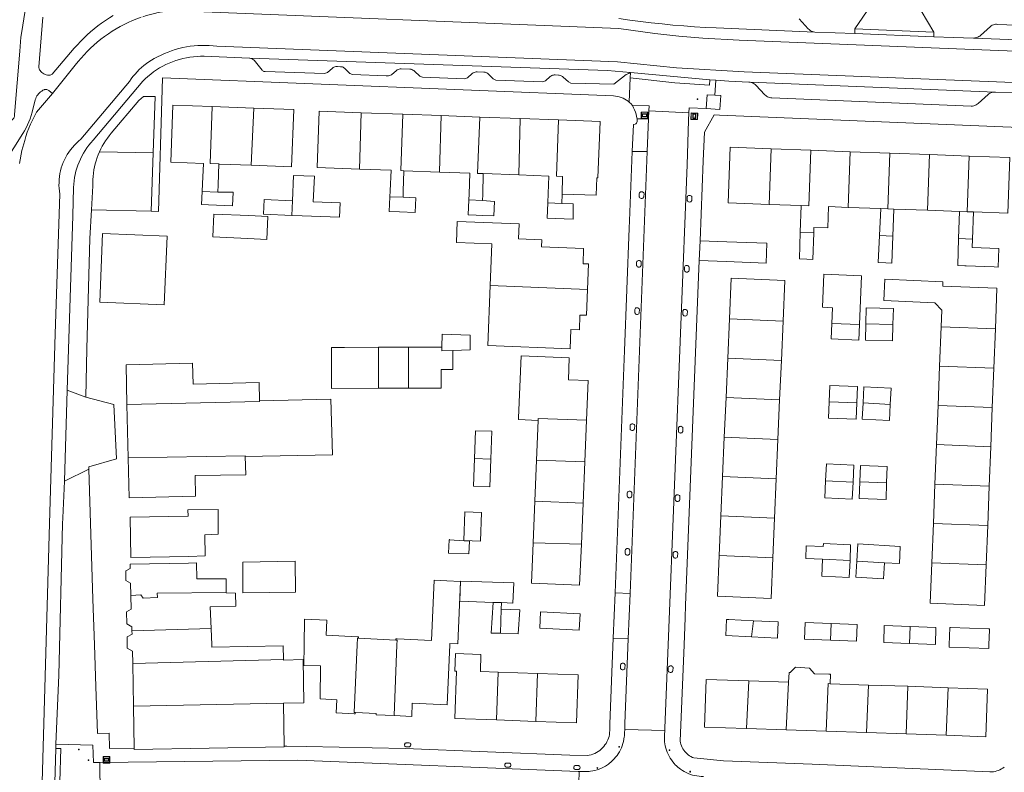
# Model space of a CAD drawing. Header units: metres. Extents: x 89888 to 94270, y 464165 to 468904.
# Tile 223 of 256: x 92095 to 92244, y 467231 to 467345. Entities that reach past the tile are written whole.
import ezdxf

# ---------------------------------------------------------------- set-up
doc = ezdxf.new("R2010")
doc.units = ezdxf.units.M
doc.layers.get('0').update_dxf_attribs({"linetype": 'CONTINUOUS'})
for name, color, linetype, lineweight in [('B_BEBOUWINGSGRENS_0', 251, 'CONTINUOUS', 13), ('B_TUSSENMUUR_0', 251, 'CONTINUOUS', 13), ('G_GRENS_ALGEMEEN_0', 251, 'CONTINUOUS', 13), ('Q_PAALTJE_0', 251, 'CONTINUOUS', 13), ('Q_VERKEERSBORD_0', 251, 'CONTINUOUS', 13), ('T_HEK_LIJN_0', 251, 'CONTINUOUS', 13), ('T_MUUR_30CM_LIJN_0', 251, 'CONTINUOUS', 13), ('V_WEGGRENS_0', 251, 'CONTINUOUS', 13)]:
    doc.layers.add(name, color=color, linetype=linetype, lineweight=lineweight)

# ---------------------------------------------------------------- blocks, each defined once
blk = doc.blocks.new('Q_PAAL_STEEN')
for points in [[(-0.5, 0.5), (0.5, 0.5), (0.5, -0.5), (-0.5, -0.5)], [(-0.1, 0.3), (0.1, 0.3), (0.1, -0.3), (-0.1, -0.3)]]:
    blk.add_lwpolyline(points, close=True)
blk.add_lwpolyline([(-0.4, 0.5), (0.4, 0.5, -0.414214), (0.5, 0.4), (0.5, -0.4, -0.414214), (0.4, -0.5), (-0.4, -0.5, -0.414214), (-0.5, -0.4), (-0.5, 0.4), (-0.5, 0.4), (-0.5, 0.4), (-0.5, 0.4), (-0.5, 0.4), (-0.5, 0.5), (-0.5, 0.5), (-0.5, 0.5), (-0.5, 0.5), (-0.5, 0.5), (-0.5, 0.5), (-0.5, 0.5), (-0.5, 0.5), (-0.5, 0.5), (-0.4, 0.5), (-0.4, 0.5), (-0.4, 0.5), (-0.4, 0.5), (-0.4, 0.5)], format="xyb")
blk = doc.blocks.new('Q_PAALTJE')
at = {"color": 251, "true_color": 0x666666, "xscale": 0.1, "yscale": 0.1, "zscale": 0.01}
blk.add_blockref('Q_PAAL_STEEN', (0, 0), dxfattribs=at)
blk = doc.blocks.new('Q_VERKEERSBORD')
for points in [[(-0.5, 0.5), (0.5, 0.5), (0.5, -0.5), (-0.5, -0.5)], [(-0.37, 0.22), (0.36, 0.22), (0.36, -0.21), (-0.37, -0.21)]]:
    blk.add_lwpolyline(points, close=True)
for points in [[(-0.44, 0.46), (0.44, 0.46, -0.414214), (0.46, 0.44), (0.46, -0.44, -0.414214), (0.44, -0.46), (-0.44, -0.46, -0.414214), (-0.46, -0.44), (-0.46, 0.44), (-0.46, 0.44), (-0.46, 0.45), (-0.46, 0.45), (-0.46, 0.45), (-0.46, 0.45), (-0.46, 0.45), (-0.46, 0.45), (-0.46, 0.46), (-0.46, 0.46), (-0.46, 0.46), (-0.45, 0.46), (-0.45, 0.46), (-0.45, 0.46), (-0.45, 0.46), (-0.45, 0.46), (-0.45, 0.46), (-0.44, 0.46), (-0.44, 0.46)], [(-0.29, 0.16), (0.28, 0.16, -0.414214), (0.3, 0.14), (0.3, -0.13, -0.414214), (0.28, -0.16), (-0.29, -0.16, -0.414214), (-0.31, -0.13), (-0.31, 0.14), (-0.31, 0.14), (-0.31, 0.14), (-0.31, 0.14), (-0.31, 0.15), (-0.31, 0.15), (-0.31, 0.15), (-0.3, 0.15), (-0.3, 0.15), (-0.3, 0.15), (-0.3, 0.16), (-0.3, 0.16), (-0.3, 0.16), (-0.3, 0.16), (-0.29, 0.16), (-0.29, 0.16), (-0.29, 0.16), (-0.29, 0.16), (-0.29, 0.16)]]:
    blk.add_lwpolyline(points, format="xyb")

msp = doc.modelspace()

# ---------------------------------------------------------------- linework, layer by layer
at = {"layer": 'B_BEBOUWINGSGRENS_0'}
for p, q in [((92130.43, 467331.35), (92124.11, 467331.59)), ((92152.99, 467330.41), (92146.71, 467330.63)), ((92158.81, 467330.2), (92152.99, 467330.41)), ((92164.64, 467329.99), (92158.81, 467330.2)), ((92170.77, 467329.76), (92164.64, 467329.99)), ((92176.57, 467329.55), (92170.77, 467329.76)), ((92214.78, 467324.95), (92208.78, 467325.17)), ((92220.77, 467324.73), (92214.78, 467324.95)), ((92226.77, 467324.51), (92220.77, 467324.73)), ((92232.76, 467324.29), (92226.77, 467324.51)), ((92238.76, 467324.07), (92232.76, 467324.29)), ((92153.15, 467321.85), (92158.53, 467321.65)), ((92165.18, 467321.41), (92170.59, 467321.22)), ((92177.1, 467316.89), (92177.14, 467318.32)), ((92208.47, 467316.74), (92213.31, 467316.56)), ((92213.31, 467316.56), (92213.18, 467312.52)), ((92220.46, 467316.3), (92225.39, 467316.12)), ((92225.39, 467316.12), (92225.2, 467312.02)), ((92225.39, 467316.12), (92226.46, 467316.08)), ((92226.46, 467316.08), (92227.39, 467316.04)), ((92227.23, 467311.94), (92227.39, 467316.04)), ((92227.39, 467316.04), (92232.45, 467315.85)), ((92232.45, 467315.85), (92237.33, 467315.67)), ((92237.33, 467315.67), (92237.18, 467311.57)), ((92239.26, 467311.49), (92239.42, 467315.6)), ((92117.29, 467311.93), (92107.54, 467312.35)), ((92129.54, 467311.57), (92132.4, 467311.44)), ((92239.21, 467310.22), (92239.26, 467311.49)), ((92197.89, 467308.25), (92198.01, 467311.22)), ((92198.01, 467311.22), (92202.06, 467311.07)), ((92202.73, 467305.59), (92202.46, 467299.41)), ((92242.75, 467297.89), (92242.99, 467304.05)), ((92202.46, 467299.41), (92202.21, 467293.43)), ((92210.33, 467293.08), (92210.59, 467299.06)), ((92234.53, 467298.21), (92234.3, 467292.25)), ((92242.52, 467291.92), (92242.75, 467297.89)), ((92153.86, 467295.1), (92149.3, 467295.09)), ((92158.92, 467295.11), (92153.86, 467295.1)), ((92202.21, 467293.43), (92201.95, 467287.46)), ((92210.07, 467287.1), (92210.33, 467293.08)), ((92234.3, 467292.25), (92234.06, 467286.29)), ((92242.28, 467285.96), (92242.52, 467291.92)), ((92149.31, 467288.87), (92153.88, 467288.88)), ((92111.22, 467286.42), (92111.4, 467278.31)), ((92201.95, 467287.46), (92201.69, 467281.48)), ((92209.82, 467281.13), (92210.07, 467287.1)), ((92234.06, 467286.29), (92233.83, 467280.33)), ((92242.05, 467280), (92242.28, 467285.96)), ((92173.51, 467284.01), (92173.26, 467277.99)), ((92180.55, 467277.73), (92180.81, 467284.02)), ((92201.69, 467281.48), (92201.43, 467275.5)), ((92209.56, 467275.15), (92209.82, 467281.13)), ((92233.83, 467280.33), (92233.59, 467274.36)), ((92241.81, 467274.04), (92242.05, 467280)), ((92173.26, 467277.99), (92173.01, 467271.76)), ((92180.3, 467271.46), (92180.55, 467277.73)), ((92201.43, 467275.5), (92201.17, 467269.52)), ((92209.3, 467269.17), (92209.56, 467275.15)), ((92233.59, 467274.36), (92233.35, 467268.4)), ((92241.58, 467268.08), (92241.81, 467274.04)), ((92173.01, 467271.76), (92172.75, 467265.47)), ((92180.04, 467265.25), (92180.3, 467271.46)), ((92164.94, 467270.05), (92162.4, 467270.15)), ((92120.47, 467269.47), (92111.7, 467269.32)), ((92201.17, 467269.52), (92200.91, 467263.55)), ((92209.04, 467263.19), (92209.3, 467269.17)), ((92233.35, 467268.4), (92233.12, 467262.44)), ((92241.34, 467262.11), (92241.58, 467268.08)), ((92160.04, 467265.89), (92159.92, 467263.89)), ((92128.75, 467262.52), (92128.77, 467257.87)), ((92167.89, 467255.39), (92167.92, 467256.39)), ((92173.85, 467254.97), (92173.73, 467252.52)), ((92123.96, 467252.45), (92124.05, 467250)), ((92151.95, 467250.72), (92146.3, 467251)), ((92112.21, 467240.68), (92112.09, 467247.17)), ((92173.42, 467245.66), (92167.45, 467245.87)), ((92211.43, 467244.32), (92205.4, 467244.52)), ((92223.55, 467243.9), (92217.72, 467244.1)), ((92229.49, 467243.7), (92223.55, 467243.9)), ((92235.57, 467243.49), (92229.49, 467243.7)), ((92112.33, 467234.31), (92112.21, 467240.68)), ((92134.91, 467241.14), (92135.03, 467234.63)), ((92167.19, 467238.6), (92173.17, 467238.39)), ((92205.06, 467237.31), (92211.07, 467237.11)), ((92211.07, 467237.11), (92217.12, 467236.9)), ((92217.12, 467236.9), (92223.21, 467236.69)), ((92223.21, 467236.69), (92229.22, 467236.48)), ((92229.22, 467236.48), (92235.29, 467236.28))]:
    msp.add_line(p, q, dxfattribs=at)
for points in [[(92124.11, 467331.59), (92118.16, 467331.81), (92117.84, 467323.14), (92122.81, 467322.95), (92122.66, 467319.84), (92122.61, 467318.72)], [(92130.04, 467322.68), (92136.16, 467322.46), (92136.49, 467331.12), (92130.43, 467331.35)], [(92146.71, 467330.63), (92140.33, 467330.86), (92140.02, 467322.32), (92146.45, 467322.09)], [(92177.14, 467318.32), (92182.26, 467318.14), (92182.36, 467320.79), (92182.56, 467320.78), (92182.87, 467329.33), (92176.57, 467329.55)], [(92208.78, 467325.17), (92202.59, 467325.4), (92202.28, 467316.97), (92208.47, 467316.74)], [(92239.42, 467315.6), (92244.64, 467315.41), (92244.95, 467323.84), (92238.76, 467324.07)], [(92124.96, 467318.61), (92125.01, 467319.73), (92125.15, 467322.87)], [(92125.15, 467322.87), (92125.26, 467322.86), (92130.04, 467322.68)], [(92146.45, 467322.09), (92151.21, 467321.92), (92151.08, 467318.8), (92151.04, 467317.91)], [(92153.04, 467317.82), (92153.06, 467318.74), (92153.15, 467321.85)], [(92136.2, 467315.08), (92137.78, 467315.02), (92143.43, 467314.79), (92143.52, 467316.98), (92139.44, 467317.14), (92139.6, 467321.02), (92138.02, 467321.09), (92136.44, 467321.15), (92136.29, 467317.3)], [(92158.53, 467321.65), (92163.16, 467321.48), (92163.03, 467318.32), (92163, 467317.43)], [(92165.09, 467317.35), (92165.11, 467318.27), (92165.18, 467321.41)], [(92170.59, 467321.22), (92175.1, 467321.05), (92174.99, 467318.4), (92174.94, 467316.97)], [(92122.61, 467318.72), (92122.52, 467316.72), (92123.56, 467316.67), (92127.22, 467316.51), (92127.33, 467318.58), (92124.96, 467318.61)], [(92136.29, 467317.3), (92132.01, 467317.47), (92131.92, 467315.26), (92136.2, 467315.08)], [(92151.04, 467317.91), (92150.95, 467315.68), (92152.5, 467315.62), (92154.88, 467315.54), (92154.95, 467317.73), (92153.04, 467317.82)], [(92163, 467317.43), (92162.9, 467315.16), (92164.1, 467315.1), (92165.03, 467315.07), (92166.77, 467314.99), (92166.88, 467317.2), (92165.09, 467317.35)], [(92174.94, 467316.97), (92174.85, 467314.67), (92176.08, 467314.62), (92178.81, 467314.52), (92178.82, 467316.81), (92177.1, 467316.89)], [(92215.24, 467312.44), (92215.27, 467313.25), (92217.35, 467313.19), (92217.48, 467316.41), (92220.46, 467316.3)], [(92132.4, 467311.44), (92132.55, 467314.91), (92129.7, 467315.04), (92124.4, 467315.28), (92124.25, 467311.81), (92129.54, 467311.57)], [(92180.96, 467303.84), (92181.1, 467307.73), (92180.29, 467307.76), (92180.38, 467310.08), (92174.01, 467310.32), (92174.05, 467311.39), (92170.52, 467311.52), (92170.6, 467313.81), (92161.24, 467314.15), (92161.12, 467310.96), (92166.47, 467310.76), (92166.24, 467304.43)], [(92107.54, 467312.35), (92107.09, 467301.93), (92116.84, 467301.51), (92117.29, 467311.93)], [(92213.18, 467312.52), (92213.06, 467308.48), (92214.17, 467308.43), (92215.08, 467308.4), (92215.24, 467312.44)], [(92225.2, 467312.02), (92225, 467307.93), (92226.15, 467307.88), (92227.06, 467307.84), (92227.23, 467311.94)], [(92237.18, 467311.57), (92237.04, 467307.46), (92238.14, 467307.43), (92238.34, 467307.42), (92242.54, 467307.27), (92243.19, 467307.24), (92243.28, 467310.07), (92239.21, 467310.22)], [(92202.06, 467311.07), (92208.14, 467310.85), (92208.03, 467307.85), (92201.95, 467308.08), (92197.89, 467308.25)], [(92210.59, 467299.06), (92210.86, 467305.23), (92202.73, 467305.59)], [(92222.15, 467298.52), (92222.49, 467305.9), (92216.77, 467306.16), (92216.54, 467301.16), (92218.07, 467301.09), (92217.96, 467298.71)], [(92166.24, 467304.43), (92165.9, 467295.34), (92178.32, 467294.87), (92178.43, 467297.79), (92179.74, 467297.74), (92179.82, 467299.98), (92180.82, 467299.94), (92180.96, 467303.84)], [(92242.99, 467304.05), (92234.77, 467304.37), (92234.8, 467305.03), (92225.99, 467305.4), (92225.85, 467302.18), (92233.59, 467301.85), (92234.63, 467300.72), (92234.53, 467298.21)], [(92227.23, 467298.52), (92227.3, 467300.98), (92223.19, 467301.09), (92223.12, 467298.62)], [(92217.96, 467298.71), (92217.86, 467296.37), (92222.05, 467296.18), (92222.15, 467298.52)], [(92223.12, 467298.62), (92223.06, 467296.16), (92227.17, 467296.05), (92227.23, 467298.52)], [(92160.57, 467294.62), (92163.21, 467294.71), (92163.2, 467296.95), (92158.96, 467297.06), (92158.92, 467295.11)], [(92149.3, 467295.09), (92144.16, 467295.08), (92142.19, 467295.08), (92142.2, 467288.85), (92149.31, 467288.87)], [(92153.88, 467288.88), (92153.96, 467288.88), (92158.81, 467288.89), (92158.81, 467291.71), (92160.57, 467291.72), (92160.57, 467294.62)], [(92178.07, 467290.18), (92178.2, 467293.5), (92170.91, 467293.8), (92170.52, 467284.42), (92170.51, 467284.13), (92173.51, 467284.01)], [(92131.31, 467286.98), (92131.24, 467289.75), (92121.25, 467289.52), (92121.17, 467292.66), (92111.09, 467292.43), (92111.22, 467286.42)], [(92180.81, 467284.02), (92181.06, 467290.06), (92178.07, 467290.18)], [(92221.74, 467286.68), (92221.84, 467289.15), (92217.67, 467289.32), (92217.57, 467286.84)], [(92226.82, 467286.44), (92226.94, 467288.91), (92222.82, 467289.11), (92222.7, 467286.65)], [(92129.11, 467278.53), (92142.33, 467278.79), (92142.11, 467287.24), (92131.31, 467286.98)], [(92217.57, 467286.84), (92217.47, 467284.36), (92221.65, 467284.2), (92221.74, 467286.68)], [(92222.7, 467286.65), (92222.57, 467284.18), (92226.69, 467283.97), (92226.82, 467286.44)], [(92166.32, 467278.15), (92166.47, 467282.36), (92164.01, 467282.45), (92163.86, 467278.23)], [(92111.4, 467278.31), (92111.53, 467272.29), (92121.61, 467272.5), (92121.54, 467275.66), (92129.21, 467275.74), (92129.11, 467278.53)], [(92163.86, 467278.23), (92163.71, 467274.02), (92166.16, 467273.94), (92166.32, 467278.15)], [(92221.2, 467274.65), (92221.32, 467277.22), (92217.16, 467277.41), (92217.04, 467274.84)], [(92226.28, 467274.53), (92226.37, 467277.03), (92222.3, 467277.17), (92222.21, 467274.67)], [(92217.04, 467274.84), (92216.91, 467272.28), (92221.08, 467272.08), (92221.2, 467274.65)], [(92222.21, 467274.67), (92222.13, 467272.17), (92226.2, 467272.03), (92226.28, 467274.53)], [(92111.7, 467269.32), (92111.8, 467263.25), (92120.58, 467263.4), (92123.08, 467263.5), (92123.03, 467266.67), (92125.05, 467266.74), (92125.04, 467270.49), (92120.43, 467270.46), (92120.47, 467269.47)], [(92162.4, 467270.15), (92162.22, 467265.8), (92164.76, 467265.7), (92164.94, 467270.05)], [(92159.92, 467263.89), (92163, 467263.77), (92163.08, 467265.72), (92162.27, 467265.75), (92160.04, 467265.89)], [(92172.75, 467265.47), (92172.49, 467259.32), (92179.78, 467259.02), (92180.04, 467265.25)], [(92220.73, 467262.78), (92220.82, 467265.16), (92216.7, 467265.33), (92216.68, 467264.91), (92214.1, 467265.02), (92214.02, 467263.05), (92216.54, 467262.95)], [(92225.94, 467262.44), (92228.2, 467262.31), (92228.35, 467264.91), (92221.92, 467265.29), (92221.76, 467262.69)], [(92111.82, 467257.47), (92111.78, 467259.35), (92111.06, 467259.76), (92111.04, 467261.19), (92111.73, 467261.58), (92111.71, 467262.21), (92120.54, 467262.38), (92121.76, 467262.4)], [(92121.76, 467262.4), (92121.78, 467259.98), (92126.27, 467260.01), (92126.27, 467257.94)], [(92128.77, 467257.87), (92136.74, 467257.98), (92136.74, 467258.05), (92136.67, 467262.66), (92128.75, 467262.52)], [(92200.91, 467263.55), (92200.64, 467257.37), (92208.77, 467257.02), (92209.04, 467263.19)], [(92216.54, 467262.95), (92216.44, 467260.38), (92220.62, 467260.21), (92220.73, 467262.78)], [(92221.76, 467262.69), (92221.62, 467260.26), (92225.79, 467260.01), (92225.94, 467262.44)], [(92233.12, 467262.44), (92232.88, 467256.28), (92241.1, 467255.95), (92241.34, 467262.11)], [(92160.12, 467250), (92160.13, 467250.2), (92161.32, 467250.15), (92161.72, 467259.61), (92159.68, 467259.71), (92157.73, 467259.8), (92157.34, 467250.66), (92152.13, 467250.91), (92151.96, 467250.92), (92151.95, 467250.72)], [(92161.76, 467259.66), (92161.65, 467256.59), (92166.7, 467256.43)], [(92167.92, 467256.39), (92169.68, 467256.33), (92169.79, 467259.39), (92161.76, 467259.66)], [(92126.27, 467257.94), (92126.27, 467257.87), (92127.65, 467257.83), (92127.71, 467255.84), (92123.83, 467255.73), (92123.96, 467252.45)], [(92111.98, 467252.13), (92111.97, 467252.71), (92111.18, 467253.16), (92111.15, 467254.99), (92111.86, 467255.39), (92111.82, 467257.47)], [(92166.7, 467256.43), (92166.4, 467251.78), (92167.77, 467251.74)], [(92167.77, 467251.74), (92170.48, 467251.66), (92170.72, 467255.28), (92167.89, 467255.39)], [(92173.73, 467252.52), (92179.73, 467252.22), (92179.85, 467254.68), (92173.85, 467254.97)], [(92146.3, 467251), (92146.31, 467251.2), (92146.15, 467251.21), (92141.39, 467251.44), (92141.47, 467253.73), (92138.1, 467253.86), (92138.06, 467250), (92138.02, 467246.85), (92140.55, 467246.83), (92140.5, 467241.78), (92143, 467241.67), (92142.92, 467239.67), (92145.62, 467239.53), (92145.8, 467239.52), (92145.81, 467239.72)], [(92206.11, 467253.65), (92202.36, 467253.83), (92202.02, 467253.84), (92201.9, 467251.39), (92205.82, 467251.21)], [(92205.82, 467251.21), (92209.74, 467251.02), (92209.86, 467253.47), (92206.11, 467253.65)], [(92217.86, 467253.23), (92213.93, 467253.39), (92213.83, 467250.86), (92217.76, 467250.7)], [(92217.76, 467250.7), (92221.69, 467250.54), (92221.8, 467253.08), (92217.86, 467253.23)], [(92112.09, 467247.17), (92112.05, 467249.03), (92111.26, 467249.48), (92111.25, 467250), (92111.23, 467251.19), (92111.99, 467251.62), (92111.98, 467252.13)], [(92229.84, 467252.78), (92225.92, 467252.91), (92225.84, 467250.33), (92229.75, 467250.2)], [(92229.75, 467250.2), (92233.66, 467250.06), (92233.75, 467252.64), (92229.84, 467252.78)], [(92241.85, 467252.24), (92241.85, 467252.4), (92241.69, 467252.41), (92238.81, 467252.51), (92235.94, 467252.6), (92235.86, 467252.61), (92235.77, 467250), (92235.75, 467249.64)], [(92235.75, 467249.64), (92235.82, 467249.64), (92238.79, 467249.54), (92241.75, 467249.43), (92241.77, 467250), (92241.85, 467252.24)], [(92124.05, 467250), (92124.06, 467249.64), (92134.88, 467249.84), (92134.93, 467247.78)], [(92151.68, 467239.26), (92154.34, 467239.14), (92154.43, 467241.14), (92159.74, 467240.89), (92160.12, 467250)], [(92137.89, 467247.75), (92138.01, 467241.2), (92134.91, 467241.14)], [(92134.93, 467247.78), (92134.93, 467247.69), (92137.89, 467247.75)], [(92167.45, 467245.87), (92164.74, 467245.96), (92164.83, 467248.52), (92160.98, 467248.66), (92160.88, 467246), (92161.12, 467245.99), (92160.87, 467238.83), (92167.19, 467238.6)], [(92217.72, 467244.1), (92217.77, 467245.53), (92217.5, 467245.54), (92215.35, 467245.61), (92214.57, 467246.45), (92212.46, 467246.58), (92211.64, 467245.79), (92211.5, 467245.8), (92211.43, 467244.32)], [(92173.17, 467238.39), (92179.31, 467238.17), (92179.57, 467245.44), (92173.42, 467245.66)], [(92205.4, 467244.52), (92198.92, 467244.74), (92198.67, 467237.53), (92205.06, 467237.31)], [(92235.29, 467236.28), (92241.29, 467236.07), (92241.54, 467243.29), (92235.57, 467243.49)], [(92145.81, 467239.72), (92148.96, 467239.58), (92148.95, 467239.38), (92151.68, 467239.26)], [(92135.03, 467234.63), (92135.03, 467234.52), (92112.33, 467234.1), (92112.33, 467234.31)]]:
    msp.add_lwpolyline(points, dxfattribs=at)
at = {"layer": 'B_TUSSENMUUR_0'}
for p, q in [((92130.04, 467322.68), (92130.43, 467331.35)), ((92146.45, 467322.09), (92146.71, 467330.63)), ((92170.77, 467329.76), (92170.59, 467321.22)), ((92208.78, 467325.17), (92208.47, 467316.74)), ((92220.77, 467324.73), (92220.46, 467316.3)), ((92226.77, 467324.51), (92226.46, 467316.08)), ((92232.76, 467324.29), (92232.45, 467315.85)), ((92238.76, 467324.07), (92238.45, 467315.63)), ((92122.61, 467318.72), (92124.96, 467318.61)), ((92153.04, 467317.82), (92151.04, 467317.91)), ((92165.09, 467317.35), (92163, 467317.43)), ((92136.2, 467315.08), (92136.29, 467317.3)), ((92177.1, 467316.89), (92174.94, 467316.97)), ((92238.45, 467315.63), (92237.33, 467315.67)), ((92238.45, 467315.63), (92239.42, 467315.6)), ((92213.18, 467312.52), (92215.24, 467312.44)), ((92225.2, 467312.02), (92227.23, 467311.94)), ((92237.18, 467311.57), (92239.26, 467311.49)), ((92180.96, 467303.84), (92166.24, 467304.43)), ((92202.46, 467299.41), (92210.59, 467299.06)), ((92222.15, 467298.52), (92217.96, 467298.71)), ((92223.12, 467298.62), (92227.23, 467298.52)), ((92242.75, 467297.89), (92234.53, 467298.21)), ((92149.3, 467295.09), (92149.31, 467288.87)), ((92153.86, 467295.1), (92153.88, 467288.88)), ((92202.21, 467293.43), (92210.33, 467293.08)), ((92234.3, 467292.25), (92242.52, 467291.92)), ((92210.07, 467287.1), (92201.95, 467287.46)), ((92217.57, 467286.84), (92221.74, 467286.68)), ((92222.7, 467286.65), (92226.82, 467286.44)), ((92242.28, 467285.96), (92234.06, 467286.29)), ((92201.69, 467281.48), (92209.82, 467281.13)), ((92233.83, 467280.33), (92242.05, 467280)), ((92163.86, 467278.23), (92166.32, 467278.15)), ((92173.26, 467277.99), (92180.55, 467277.73)), ((92201.43, 467275.5), (92209.56, 467275.15)), ((92217.04, 467274.84), (92221.2, 467274.65)), ((92222.21, 467274.67), (92226.28, 467274.53)), ((92233.59, 467274.36), (92241.81, 467274.04)), ((92173.01, 467271.76), (92180.3, 467271.46)), ((92201.17, 467269.52), (92209.3, 467269.17)), ((92233.35, 467268.4), (92241.58, 467268.08)), ((92172.75, 467265.47), (92180.04, 467265.25)), ((92200.91, 467263.55), (92209.04, 467263.19)), ((92220.73, 467262.78), (92216.54, 467262.95)), ((92221.76, 467262.69), (92225.94, 467262.44)), ((92233.12, 467262.44), (92241.34, 467262.11)), ((92167.92, 467256.39), (92166.7, 467256.43)), ((92167.89, 467255.39), (92167.77, 467251.74)), ((92206.11, 467253.65), (92205.82, 467251.21)), ((92217.86, 467253.23), (92217.76, 467250.7)), ((92111.98, 467252.13), (92123.96, 467252.45)), ((92229.84, 467252.78), (92229.75, 467250.2)), ((92151.68, 467239.26), (92152.1, 467250)), ((92112.09, 467247.17), (92134.93, 467247.78)), ((92167.45, 467245.87), (92167.19, 467238.6)), ((92173.42, 467245.66), (92173.17, 467238.39)), ((92205.4, 467244.52), (92205.06, 467237.31)), ((92211.43, 467244.32), (92211.07, 467237.11)), ((92223.21, 467236.69), (92223.55, 467243.9)), ((92229.49, 467243.7), (92229.22, 467236.48)), ((92235.57, 467243.49), (92235.29, 467236.28)), ((92112.21, 467240.68), (92134.91, 467241.14))]:
    msp.add_line(p, q, dxfattribs=at)
for points in [[(92124.11, 467331.59), (92123.84, 467322.93), (92125.15, 467322.87)], [(92152.99, 467330.41), (92152.7, 467321.86), (92153.15, 467321.85)], [(92158.81, 467330.2), (92158.53, 467321.71), (92158.53, 467321.65)], [(92164.64, 467329.99), (92164.33, 467321.44), (92165.18, 467321.41)], [(92176.57, 467329.55), (92176.29, 467321.01), (92177.2, 467320.99), (92177.14, 467318.32)], [(92214.78, 467324.95), (92214.47, 467316.52), (92213.31, 467316.56)], [(92158.92, 467295.11), (92158.91, 467294.56), (92160.57, 467294.62)], [(92111.22, 467286.42), (92131.31, 467286.89), (92131.31, 467286.98)], [(92180.81, 467284.02), (92173.52, 467284.31), (92173.51, 467284.01)], [(92111.4, 467278.31), (92129.11, 467278.63), (92129.11, 467278.53)], [(92126.27, 467257.94), (92115.81, 467257.83), (92115.82, 467257.14), (92113.67, 467257.06), (92113.33, 467257.55), (92111.82, 467257.47)], [(92146.1, 467250), (92146.14, 467251.01), (92146.3, 467251)], [(92152.1, 467250), (92152.13, 467250.71), (92151.95, 467250.72)], [(92145.81, 467239.72), (92145.63, 467239.73), (92146.1, 467250)], [(92217.72, 467244.1), (92217.44, 467244.11), (92217.12, 467236.9)]]:
    msp.add_lwpolyline(points, dxfattribs=at)
at = {"layer": 'G_GRENS_ALGEMEEN_0'}
msp.add_lwpolyline([(92153.46, 467234.53), (92153.93, 467234.52), (92154.01, 467234.54), (92154.08, 467234.57), (92154.13, 467234.62), (92154.18, 467234.69), (92154.21, 467234.77), (92154.21, 467234.84), (92154.2, 467234.92), (92154.16, 467234.99), (92154.11, 467235.06), (92154.05, 467235.1), (92153.97, 467235.13), (92153.53, 467235.13), (92153.45, 467235.11), (92153.38, 467235.07), (92153.32, 467235.01), (92153.28, 467234.93), (92153.26, 467234.86), (92153.26, 467234.77), (92153.28, 467234.69), (92153.32, 467234.62), (92153.38, 467234.57), (92153.46, 467234.53)], dxfattribs=at)
at = {"layer": 'T_HEK_LIJN_0'}
msp.add_line((92115.2, 467324.54), (92107.05, 467324.72), dxfattribs=at)
at = {"layer": 'T_MUUR_30CM_LIJN_0'}
msp.add_line((92160.05, 467266.03), (92160.04, 467265.89), dxfattribs=at)
at = {"layer": 'V_WEGGRENS_0'}
for p, q in [((92224.54, 467347.88), (92221.47, 467343.35)), ((92221.47, 467343.35), (92221.44, 467342.64)), ((92221.47, 467343.35), (92233.42, 467342.86)), ((92233.4, 467342.16), (92233.42, 467342.86)), ((92221.44, 467342.64), (92233.4, 467342.16)), ((92249.74, 467341.54), (92239.44, 467341.96)), ((92187.46, 467336.72), (92187.43, 467335.92)), ((92199.5, 467335.63), (92187.46, 467336.72)), ((92099.93, 467333.55), (92101.36, 467335.32)), ((92187.43, 467335.92), (92187.28, 467332.25)), ((92200.4, 467335.56), (92199.5, 467335.63)), ((92200.28, 467333.29), (92200.4, 467335.56)), ((92205.61, 467335.26), (92242.74, 467333.78)), ((92190.28, 467330.93), (92190.23, 467329.73)), ((92190.28, 467330.93), (92196.34, 467330.64)), ((92201.02, 467331.15), (92198.96, 467331.26)), ((92190.23, 467329.73), (92188.47, 467329.74)), ((92190.03, 467324.74), (92190.23, 467329.73)), ((92115.2, 467324.54), (92114.89, 467315.71)), ((92190.03, 467324.74), (92187.41, 467257.79)), ((92187.76, 467324.78), (92190.03, 467324.74)), ((92114.89, 467315.71), (92105.84, 467315.92)), ((92102.18, 467288.59), (92101.78, 467274.79)), ((92105, 467287.54), (92102.18, 467288.59)), ((92101.78, 467274.79), (92105.47, 467276.6)), ((92101.78, 467274.79), (92101.49, 467269.26)), ((92185.14, 467257.88), (92184.87, 467250.99)), ((92185.14, 467257.88), (92187.41, 467257.79)), ((92187.41, 467257.79), (92187.14, 467250.9)), ((92187.14, 467250.9), (92184.87, 467250.99)), ((92100.89, 467245.4), (92100.47, 467234.95)), ((92186.6, 467237.16), (92192.66, 467236.99)), ((92100.45, 467234.29), (92100.18, 467224.21)), ((92100.47, 467234.95), (92100.45, 467234.29)), ((92106.07, 467234.78), (92100.47, 467234.95)), ((92107.15, 467226.39), (92107.13, 467232.13)), ((92179.73, 467230.79), (92179.48, 467224.73))]:
    msp.add_line(p, q, dxfattribs=at)
for points in [[(92097.4, 467348.9), (92097.35, 467348.76), (92097.28, 467348.62), (92097.21, 467348.48), (92097.13, 467348.35), (92097.04, 467348.22), (92096.82, 467347.97), (92096.6, 467347.7), (92096.41, 467347.42), (92096.23, 467347.12), (92096.08, 467346.82), (92095.95, 467346.5), (92095.83, 467346.18), (92095.74, 467345.85), (92095.31, 467342.93), (92095.15, 467342.1), (92094.98, 467339.97)], [(92233.42, 467342.86), (92230.57, 467347.7), (92230.59, 467348.46)], [(92113.6, 467345.18), (92114.19, 467345.37), (92114.78, 467345.53), (92115.37, 467345.68), (92115.97, 467345.82), (92116.58, 467345.93), (92117.18, 467346.03), (92117.79, 467346.11), (92185.7, 467343.43)], [(92098.49, 467345.11), (92097.89, 467337.58), (92097.88, 467337.46), (92097.9, 467337.35), (92097.93, 467337.23), (92097.99, 467337.13), (92098.06, 467337.03), (92098.18, 467336.89), (92098.32, 467336.75), (92098.47, 467336.63), (92098.64, 467336.53), (92098.81, 467336.45), (92098.99, 467336.39), (92099.18, 467336.35), (92099.37, 467336.33), (92099.48, 467336.33), (92099.6, 467336.35), (92099.7, 467336.38), (92099.8, 467336.44), (92099.89, 467336.51)], [(92109.15, 467345.36), (92108.55, 467345), (92107.96, 467344.61), (92107.38, 467344.21), (92106.81, 467343.8), (92106.26, 467343.36), (92105.72, 467342.91), (92105.2, 467342.44), (92104.68, 467341.96), (92104.19, 467341.46), (92103.71, 467340.95), (92103.24, 467340.42), (92099.89, 467336.51)], [(92101.36, 467335.32), (92103.38, 467337.83), (92103.81, 467338.38), (92104.26, 467338.91), (92104.72, 467339.43), (92105.2, 467339.93), (92105.69, 467340.42), (92106.2, 467340.9), (92106.73, 467341.35), (92107.27, 467341.79), (92107.83, 467342.21), (92108.4, 467342.61), (92108.98, 467342.99), (92109.57, 467343.35), (92110.18, 467343.69), (92110.79, 467344.02), (92111.42, 467344.32), (92112.06, 467344.6), (92112.7, 467344.86), (92113.35, 467345.1)], [(92215.41, 467342.87), (92200.47, 467343.51), (92198.83, 467343.58), (92197.19, 467343.68), (92195.55, 467343.8), (92193.91, 467343.93), (92192.27, 467344.09), (92190.63, 467344.26), (92189, 467344.45), (92187.37, 467344.67), (92185.74, 467344.9)], [(92215.41, 467342.87), (92215.22, 467342.9), (92215.04, 467342.95), (92214.86, 467343.02), (92214.69, 467343.11), (92214.54, 467343.23), (92214.4, 467343.36), (92213.03, 467344.86)], [(92185.7, 467343.43), (92187.51, 467343.15), (92189.33, 467342.89), (92191.15, 467342.66), (92192.97, 467342.44), (92194.79, 467342.25), (92196.62, 467342.09), (92198.45, 467341.94), (92200.28, 467341.82), (92202.11, 467341.73), (92203.94, 467341.66), (92233.04, 467340.48), (92249.62, 467339.84)], [(92221.44, 467342.64), (92218.48, 467342.76), (92215.41, 467342.87)], [(92239.44, 467341.96), (92239.61, 467341.97), (92239.77, 467341.99), (92239.94, 467342.03), (92240.09, 467342.09), (92240.24, 467342.17), (92240.38, 467342.26), (92240.51, 467342.37), (92241.99, 467343.7), (92242.13, 467343.81), (92242.28, 467343.89), (92242.44, 467343.96), (92242.6, 467344.01), (92242.77, 467344.04), (92242.94, 467344.04), (92243.12, 467344.03), (92249.88, 467343.76)], [(92239.44, 467341.96), (92236.39, 467342.04), (92233.4, 467342.16)], [(92094.98, 467339.97), (92094.19, 467330.35), (92094.19, 467330.21), (92094.17, 467330.08), (92094.13, 467329.95), (92094.07, 467329.83), (92094.01, 467329.71), (92093.4, 467329.05), (92092.81, 467328.38), (92092.24, 467327.69), (92091.69, 467326.99), (92091.15, 467326.27), (92090.64, 467325.54), (92090.14, 467324.8), (92089.66, 467324.05), (92089.21, 467323.28), (92088.77, 467322.5), (92088.64, 467322.14), (92088.54, 467321.78), (92088.45, 467321.41), (92088.39, 467321.03), (92088.35, 467320.65), (92088.33, 467320.28), (92088.34, 467319.9)], [(92249.26, 467335.05), (92204.7, 467336.82), (92194.47, 467337.47), (92185.49, 467338.33), (92124.84, 467340.71), (92124.26, 467340.77), (92123.69, 467340.82), (92123.11, 467340.84), (92122.53, 467340.84), (92121.95, 467340.82), (92121.38, 467340.77), (92120.8, 467340.71), (92120.23, 467340.62), (92119.66, 467340.51), (92119.1, 467340.37), (92118.54, 467340.22), (92117.99, 467340.04), (92117.45, 467339.84), (92116.91, 467339.63), (92116.38, 467339.39), (92115.87, 467339.13), (92115.36, 467338.85)], [(92100.35, 467297.14), (92101.05, 467318.3), (92100.99, 467318.75), (92100.94, 467319.19), (92100.92, 467319.63), (92100.93, 467320.08), (92100.95, 467320.52), (92101, 467320.97), (92101.07, 467321.41), (92101.17, 467321.84), (92101.28, 467322.27), (92101.42, 467322.7), (92101.58, 467323.11), (92101.76, 467323.52), (92101.96, 467323.91), (92102.18, 467324.3), (92102.42, 467324.68), (92102.68, 467325.04), (92102.96, 467325.39), (92103.25, 467325.72), (92103.57, 467326.04), (92103.89, 467326.34), (92104.24, 467326.62), (92111.58, 467335.38), (92111.85, 467335.77), (92112.13, 467336.14), (92112.44, 467336.5), (92112.76, 467336.85), (92113.09, 467337.18), (92113.44, 467337.5), (92113.8, 467337.8), (92114.17, 467338.09), (92114.55, 467338.36), (92114.95, 467338.62), (92115.36, 467338.85)], [(92129.84, 467338.91), (92129.79, 467338.91), (92122.92, 467339.19), (92122.38, 467339.19), (92121.84, 467339.17), (92121.29, 467339.12), (92120.75, 467339.05), (92120.22, 467338.96), (92119.69, 467338.85), (92119.16, 467338.71), (92118.64, 467338.55), (92118.13, 467338.36), (92117.62, 467338.16), (92117.13, 467337.93), (92116.64, 467337.69), (92116.17, 467337.42), (92115.71, 467337.13), (92115.26, 467336.82), (92114.82, 467336.5), (92114.4, 467336.15), (92113.99, 467335.79), (92113.6, 467335.41), (92106.1, 467326.47), (92105.77, 467326.1), (92105.46, 467325.72), (92105.16, 467325.32), (92104.89, 467324.91), (92104.63, 467324.49), (92104.39, 467324.06), (92104.17, 467323.62), (92103.97, 467323.16), (92103.79, 467322.71), (92103.64, 467322.24), (92103.5, 467321.76), (92103.38, 467321.28), (92103.29, 467320.8), (92103.21, 467320.31), (92103.16, 467319.82), (92103.13, 467319.33), (92103, 467315.03), (92102.18, 467288.59)], [(92129.84, 467338.91), (92129.98, 467338.88), (92130.12, 467338.83), (92130.25, 467338.77), (92130.37, 467338.68), (92130.47, 467338.59), (92131.72, 467337.09), (92131.79, 467337.02), (92131.87, 467336.96), (92131.97, 467336.91), (92132.07, 467336.88), (92132.17, 467336.87), (92141.13, 467336.6), (92141.58, 467336.75), (92142.33, 467337.41), (92142.44, 467337.49), (92142.57, 467337.56), (92142.7, 467337.61), (92142.83, 467337.64), (92142.97, 467337.65), (92143.11, 467337.64), (92143.58, 467337.62), (92143.71, 467337.61), (92143.84, 467337.58), (92143.96, 467337.53), (92144.08, 467337.47), (92144.18, 467337.39), (92144.28, 467337.3), (92144.98, 467336.6), (92145.39, 467336.42), (92150.5, 467336.23), (92150.85, 467336.22), (92151.3, 467336.36), (92152.04, 467337.03), (92152.16, 467337.12), (92152.3, 467337.2), (92152.45, 467337.25), (92152.61, 467337.28), (92152.76, 467337.29), (92154.08, 467337.24), (92154.24, 467337.22), (92154.39, 467337.18), (92154.53, 467337.11), (92154.66, 467337.03), (92154.78, 467336.93), (92155.56, 467336.18), (92155.96, 467336.02), (92162.37, 467335.76), (92162.79, 467335.92), (92163.52, 467336.59), (92163.65, 467336.68), (92163.79, 467336.76), (92163.94, 467336.81), (92164.09, 467336.84), (92164.25, 467336.84), (92165.29, 467336.8), (92165.45, 467336.78), (92165.59, 467336.74), (92165.73, 467336.68), (92165.86, 467336.6), (92165.97, 467336.5), (92166.68, 467335.76), (92167.1, 467335.58), (92174.14, 467335.31), (92174.59, 467335.46), (92175.34, 467336.11), (92175.44, 467336.19), (92175.55, 467336.26), (92175.67, 467336.31), (92175.8, 467336.35), (92175.93, 467336.36), (92176.07, 467336.36), (92176.57, 467336.34), (92176.7, 467336.33), (92176.84, 467336.3), (92176.96, 467336.25), (92177.09, 467336.19), (92177.2, 467336.11), (92177.29, 467336.01), (92178.08, 467335.3), (92178.47, 467335.14), (92184.94, 467334.99), (92186.83, 467336.43), (92186.96, 467336.49), (92187.08, 467336.55), (92187.21, 467336.61), (92187.33, 467336.67), (92187.46, 467336.72)], [(92187.46, 467336.72), (92184.02, 467337.02), (92129.84, 467338.91)], [(92114.89, 467315.71), (92115.99, 467315.68), (92116.53, 467334.16), (92116.58, 467335.91), (92184.91, 467333.19), (92185.21, 467333.17), (92185.5, 467333.12), (92185.79, 467333.05), (92186.07, 467332.96), (92186.35, 467332.84), (92186.62, 467332.71), (92186.87, 467332.56), (92187.12, 467332.38), (92187.28, 467332.25)], [(92187.43, 467335.92), (92194.18, 467335.18), (92199.43, 467334.81), (92199.5, 467335.63)], [(92205.61, 467335.26), (92205.41, 467335.27), (92202.39, 467335.41), (92200.4, 467335.56)], [(92242.74, 467333.78), (92242.56, 467333.78), (92242.39, 467333.76), (92242.23, 467333.72), (92242.07, 467333.66), (92241.91, 467333.58), (92241.76, 467333.49), (92241.63, 467333.39), (92240.13, 467332.05), (92239.98, 467331.93), (92239.82, 467331.83), (92239.65, 467331.75), (92239.48, 467331.69), (92239.29, 467331.66), (92239.1, 467331.65), (92208.89, 467332.88), (92208.72, 467332.9), (92208.56, 467332.93), (92208.4, 467332.98), (92208.25, 467333.05), (92208.1, 467333.13), (92207.97, 467333.23), (92207.84, 467333.35), (92206.46, 467334.8), (92206.34, 467334.92), (92206.22, 467335.03), (92206.08, 467335.11), (92205.93, 467335.18), (92205.77, 467335.23), (92205.61, 467335.26)], [(92099.93, 467333.55), (92099.38, 467333.99), (92099.29, 467334.05), (92099.19, 467334.11), (92099.08, 467334.14), (92098.97, 467334.16), (92098.86, 467334.16), (92098.75, 467334.14), (92098.69, 467334.13), (92098.5, 467334.04), (92098.32, 467333.93), (92098.14, 467333.81), (92097.98, 467333.67), (92097.83, 467333.52), (92097.7, 467333.36), (92097.58, 467333.18), (92097.48, 467332.99), (92097.4, 467332.79), (92097.33, 467332.59), (92096.85, 467330.71), (92096.72, 467330.22), (92096.56, 467329.74), (92096.38, 467329.27), (92096.18, 467328.8), (92095.96, 467328.35), (92095.71, 467327.9), (92095.45, 467327.47), (92092.71, 467323.17)], [(92248.57, 467333.56), (92245.73, 467333.68), (92242.74, 467333.78)], [(92094.96, 467322.97), (92095.3, 467324.9), (92095.73, 467326.43), (92095.92, 467327.06), (92096.13, 467327.69), (92096.36, 467328.32), (92096.62, 467328.93), (92096.9, 467329.53), (92097.2, 467330.13), (92097.52, 467330.71), (92099.35, 467332.83), (92099.93, 467333.55)], [(92107.05, 467324.72), (92107.26, 467325.16), (92107.48, 467325.58), (92107.72, 467325.99), (92107.98, 467326.39), (92108.25, 467326.78), (92108.54, 467327.16), (92108.85, 467327.52), (92113.02, 467332.47), (92113.71, 467333.1), (92115.49, 467333.12), (92115.2, 467324.54)], [(92187.28, 467332.25), (92187.35, 467332.19), (92187.56, 467331.99), (92187.76, 467331.77)], [(92198.96, 467331.26), (92199.07, 467333.37), (92200.28, 467333.29)], [(92200.28, 467333.29), (92201.17, 467333.23), (92201.02, 467331.15)], [(92187.76, 467331.77), (92190.31, 467331.67), (92190.28, 467330.93)], [(92187.76, 467331.77), (92187.79, 467331.73), (92187.96, 467331.4), (92188.1, 467331.08), (92188.23, 467330.75), (92188.33, 467330.42), (92188.41, 467330.08), (92188.47, 467329.74)], [(92196.34, 467330.64), (92196.38, 467331.39), (92198.96, 467331.26)], [(92188.47, 467329.74), (92188.48, 467329.7), (92188.48, 467329.66), (92188.49, 467329.61), (92188.49, 467329.58), (92188.5, 467329.53), (92188.5, 467329.41), (92188.47, 467329.29), (92188.43, 467329.18), (92188.37, 467329.07), (92188.3, 467328.97), (92188.21, 467328.89), (92187.92, 467328.88), (92187.76, 467324.78)], [(92196.34, 467330.64), (92196.29, 467329.47), (92196.05, 467322.75), (92193.18, 467250), (92192.68, 467237.38), (92192.66, 467236.99)], [(92198.01, 467311.22), (92198.48, 467323.33), (92198.67, 467327.7), (92200.14, 467330.31), (92200.96, 467330.28)], [(92200.96, 467330.28), (92246.34, 467328.41), (92246.59, 467328.36), (92246.83, 467328.29), (92247.07, 467328.2), (92247.3, 467328.1), (92247.52, 467327.97), (92247.73, 467327.83), (92247.93, 467327.67), (92248.11, 467327.5), (92248.28, 467327.31)], [(92105.84, 467315.92), (92106.05, 467319.54), (92106.04, 467320.03), (92106.05, 467320.51), (92106.08, 467320.99), (92106.13, 467321.48), (92106.2, 467321.96), (92106.29, 467322.43), (92106.41, 467322.9), (92106.54, 467323.37), (92106.69, 467323.83), (92106.86, 467324.28), (92107.05, 467324.72)], [(92187.76, 467324.78), (92187.35, 467314.28), (92187.3, 467313.16), (92186.58, 467294.53), (92186.53, 467293.32), (92185.14, 467257.88)], [(92189.51, 467317.91), (92189.53, 467318.4), (92189.49, 467318.49), (92189.44, 467318.56), (92189.36, 467318.62), (92189.28, 467318.66), (92189.19, 467318.67), (92189.09, 467318.66), (92189.01, 467318.63), (92188.93, 467318.58), (92188.87, 467318.51), (92188.82, 467318.42), (92188.82, 467317.91), (92188.86, 467317.82), (92188.92, 467317.75), (92188.99, 467317.7), (92189.08, 467317.66), (92189.17, 467317.65), (92189.26, 467317.66), (92189.34, 467317.7), (92189.41, 467317.75), (92189.47, 467317.82), (92189.51, 467317.91)], [(92196.77, 467317.35), (92196.79, 467317.84), (92196.75, 467317.93), (92196.7, 467318.01), (92196.62, 467318.06), (92196.54, 467318.1), (92196.44, 467318.11), (92196.35, 467318.11), (92196.26, 467318.07), (92196.18, 467318.02), (92196.12, 467317.95), (92196.08, 467317.87), (92196.08, 467317.35), (92196.12, 467317.27), (92196.18, 467317.2), (92196.25, 467317.14), (92196.33, 467317.11), (92196.42, 467317.1), (92196.51, 467317.11), (92196.6, 467317.14), (92196.67, 467317.2), (92196.73, 467317.27), (92196.77, 467317.35)], [(92105, 467287.54), (92105.12, 467294.86), (92105.6, 467311.57), (92105.84, 467315.92)], [(92189.09, 467307.49), (92189.12, 467307.98), (92189.08, 467308.07), (92189.02, 467308.14), (92188.95, 467308.2), (92188.86, 467308.24), (92188.77, 467308.25), (92188.68, 467308.24), (92188.59, 467308.21), (92188.51, 467308.16), (92188.45, 467308.09), (92188.41, 467308.01), (92188.41, 467307.49), (92188.45, 467307.41), (92188.5, 467307.34), (92188.57, 467307.28), (92188.66, 467307.25), (92188.75, 467307.24), (92188.84, 467307.25), (92188.93, 467307.28), (92189, 467307.34), (92189.06, 467307.41), (92189.09, 467307.49)], [(92195.71, 467233.83), (92195.56, 467234.03), (92195.43, 467234.23), (92195.31, 467234.45), (92195.21, 467234.67), (92195.13, 467234.91), (92195.07, 467235.14), (92195.02, 467235.39), (92195.6, 467250), (92195.76, 467254.1), (92195.83, 467256), (92197.79, 467305.75), (92197.89, 467308.25)], [(92196.35, 467306.74), (92196.37, 467307.23), (92196.34, 467307.32), (92196.28, 467307.39), (92196.21, 467307.45), (92196.12, 467307.48), (92196.03, 467307.5), (92195.93, 467307.49), (92195.85, 467307.46), (92195.77, 467307.41), (92195.71, 467307.34), (92195.66, 467307.25), (92195.66, 467306.74), (92195.7, 467306.65), (92195.76, 467306.58), (92195.83, 467306.53), (92195.92, 467306.49), (92196.01, 467306.48), (92196.1, 467306.49), (92196.18, 467306.53), (92196.26, 467306.58), (92196.31, 467306.65), (92196.35, 467306.74)], [(92188.82, 467300.33), (92188.84, 467300.82), (92188.8, 467300.91), (92188.74, 467300.98), (92188.67, 467301.04), (92188.59, 467301.07), (92188.49, 467301.09), (92188.4, 467301.08), (92188.31, 467301.05), (92188.23, 467301), (92188.17, 467300.93), (92188.13, 467300.84), (92188.13, 467300.33), (92188.17, 467300.24), (92188.22, 467300.17), (92188.3, 467300.12), (92188.38, 467300.08), (92188.47, 467300.07), (92188.56, 467300.08), (92188.65, 467300.12), (92188.72, 467300.17), (92188.78, 467300.24), (92188.82, 467300.33)], [(92196.09, 467300.08), (92196.11, 467300.57), (92196.07, 467300.66), (92196.02, 467300.73), (92195.94, 467300.79), (92195.86, 467300.83), (92195.77, 467300.84), (92195.67, 467300.83), (92195.58, 467300.8), (92195.51, 467300.75), (92195.45, 467300.68), (92195.4, 467300.6), (92195.4, 467300.08), (92195.44, 467300), (92195.5, 467299.92), (92195.57, 467299.87), (92195.65, 467299.84), (92195.75, 467299.83), (92195.84, 467299.84), (92195.92, 467299.87), (92195.99, 467299.92), (92196.05, 467300), (92196.09, 467300.08)], [(92098.01, 467216.71), (92099.49, 467268.37), (92100.35, 467297.14)], [(92105.47, 467276.6), (92105.43, 467276.97), (92109.65, 467278.18), (92109.25, 467286.41), (92105, 467287.54)], [(92188.09, 467282.73), (92188.12, 467283.22), (92188.08, 467283.31), (92188.02, 467283.38), (92187.95, 467283.44), (92187.86, 467283.48), (92187.77, 467283.49), (92187.68, 467283.48), (92187.59, 467283.45), (92187.51, 467283.4), (92187.45, 467283.33), (92187.41, 467283.25), (92187.41, 467282.73), (92187.44, 467282.65), (92187.5, 467282.58), (92187.57, 467282.52), (92187.66, 467282.49), (92187.75, 467282.47), (92187.84, 467282.49), (92187.92, 467282.52), (92188, 467282.58), (92188.05, 467282.65), (92188.09, 467282.73)], [(92195.41, 467282.34), (92195.43, 467282.84), (92195.4, 467282.92), (92195.34, 467283), (92195.27, 467283.05), (92195.18, 467283.09), (92195.09, 467283.11), (92194.99, 467283.1), (92194.91, 467283.07), (92194.83, 467283.01), (92194.77, 467282.94), (92194.73, 467282.86), (92194.73, 467282.34), (92194.76, 467282.26), (92194.82, 467282.19), (92194.89, 467282.14), (92194.98, 467282.1), (92195.07, 467282.09), (92195.16, 467282.1), (92195.24, 467282.14), (92195.32, 467282.19), (92195.37, 467282.26), (92195.41, 467282.34)], [(92106.74, 467236.56), (92106.49, 467243.65), (92106.29, 467250), (92106.07, 467256.9), (92105.47, 467276.6)], [(92187.68, 467272.51), (92187.7, 467273.01), (92187.66, 467273.09), (92187.6, 467273.17), (92187.53, 467273.22), (92187.45, 467273.26), (92187.35, 467273.28), (92187.26, 467273.27), (92187.17, 467273.24), (92187.09, 467273.18), (92187.03, 467273.11), (92186.99, 467273.03), (92186.99, 467272.51), (92187.03, 467272.43), (92187.08, 467272.36), (92187.16, 467272.3), (92187.24, 467272.27), (92187.33, 467272.26), (92187.42, 467272.27), (92187.51, 467272.3), (92187.58, 467272.36), (92187.64, 467272.43), (92187.68, 467272.51)], [(92194.95, 467271.97), (92194.97, 467272.47), (92194.93, 467272.55), (92194.88, 467272.63), (92194.8, 467272.68), (92194.72, 467272.72), (92194.62, 467272.74), (92194.53, 467272.73), (92194.44, 467272.7), (92194.37, 467272.64), (92194.3, 467272.57), (92194.26, 467272.49), (92194.26, 467271.97), (92194.3, 467271.89), (92194.36, 467271.82), (92194.43, 467271.77), (92194.51, 467271.73), (92194.6, 467271.72), (92194.7, 467271.73), (92194.78, 467271.77), (92194.85, 467271.82), (92194.91, 467271.89), (92194.95, 467271.97)], [(92101.49, 467269.26), (92101.44, 467268.33), (92100.89, 467245.4)], [(92187.37, 467263.82), (92187.39, 467264.32), (92187.35, 467264.4), (92187.3, 467264.48), (92187.22, 467264.53), (92187.14, 467264.57), (92187.04, 467264.59), (92186.95, 467264.58), (92186.86, 467264.55), (92186.79, 467264.49), (92186.72, 467264.42), (92186.68, 467264.34), (92186.68, 467263.82), (92186.72, 467263.74), (92186.78, 467263.67), (92186.85, 467263.61), (92186.93, 467263.58), (92187.02, 467263.57), (92187.12, 467263.58), (92187.2, 467263.61), (92187.27, 467263.67), (92187.33, 467263.74), (92187.37, 467263.82)], [(92194.62, 467263.39), (92194.65, 467263.89), (92194.61, 467263.97), (92194.55, 467264.04), (92194.48, 467264.1), (92194.39, 467264.14), (92194.3, 467264.16), (92194.21, 467264.15), (92194.12, 467264.11), (92194.04, 467264.06), (92193.98, 467263.99), (92193.94, 467263.91), (92193.94, 467263.39), (92193.98, 467263.31), (92194.03, 467263.24), (92194.11, 467263.18), (92194.19, 467263.15), (92194.28, 467263.14), (92194.37, 467263.15), (92194.46, 467263.18), (92194.53, 467263.24), (92194.59, 467263.31), (92194.62, 467263.39)], [(92184.87, 467250.99), (92184.37, 467238.04), (92184.33, 467237.28), (92184.34, 467236.99), (92184.32, 467236.7), (92184.28, 467236.41), (92184.23, 467236.12), (92184.15, 467235.84), (92184.04, 467235.57), (92183.92, 467235.31), (92183.78, 467235.05), (92183.62, 467234.81), (92183.45, 467234.58), (92183.25, 467234.36), (92183.04, 467234.16), (92182.82, 467233.97), (92182.58, 467233.81), (92182.33, 467233.66), (92182.07, 467233.53), (92181.8, 467233.42), (92181.52, 467233.33), (92181.24, 467233.26), (92180.96, 467233.21)], [(92186.6, 467237.16), (92186.64, 467238.09), (92187.14, 467250.9)], [(92186.64, 467246.44), (92186.67, 467246.94), (92186.63, 467247.02), (92186.57, 467247.1), (92186.5, 467247.15), (92186.41, 467247.19), (92186.32, 467247.21), (92186.23, 467247.2), (92186.14, 467247.16), (92186.06, 467247.11), (92186, 467247.04), (92185.96, 467246.96), (92185.96, 467246.44), (92185.99, 467246.36), (92186.05, 467246.29), (92186.12, 467246.23), (92186.21, 467246.2), (92186.3, 467246.19), (92186.39, 467246.2), (92186.48, 467246.23), (92186.55, 467246.29), (92186.61, 467246.36), (92186.64, 467246.44)], [(92193.9, 467246.04), (92193.92, 467246.54), (92193.89, 467246.62), (92193.83, 467246.7), (92193.76, 467246.75), (92193.67, 467246.79), (92193.58, 467246.8), (92193.48, 467246.8), (92193.4, 467246.77), (92193.32, 467246.71), (92193.26, 467246.64), (92193.21, 467246.56), (92193.21, 467246.04), (92193.25, 467245.96), (92193.31, 467245.89), (92193.38, 467245.83), (92193.47, 467245.8), (92193.56, 467245.79), (92193.65, 467245.8), (92193.73, 467245.83), (92193.81, 467245.89), (92193.86, 467245.96), (92193.9, 467246.04)], [(92185.23, 467232.94), (92185.44, 467233.21), (92185.63, 467233.48), (92185.8, 467233.77), (92185.96, 467234.06), (92186.1, 467234.36), (92186.23, 467234.69), (92186.34, 467235.02), (92186.42, 467235.36), (92186.49, 467235.71), (92186.54, 467236.06), (92186.55, 467236.17), (92186.56, 467236.28), (92186.57, 467236.4), (92186.57, 467236.51), (92186.58, 467236.63), (92186.6, 467237.16)], [(92192.66, 467236.99), (92192.63, 467236.36), (92192.63, 467236.27), (92192.62, 467236.19), (92192.62, 467236.1), (92192.62, 467236.02), (92192.62, 467235.93), (92192.62, 467235.61), (92192.65, 467235.29), (92192.69, 467234.97), (92192.75, 467234.66), (92192.82, 467234.35), (92192.92, 467234.04), (92193.03, 467233.72), (92193.17, 467233.42), (92193.32, 467233.12), (92193.49, 467232.83), (92193.67, 467232.54), (92193.87, 467232.28), (92194.08, 467232.02)], [(92112.33, 467234.31), (92108.55, 467234.3), (92108.54, 467236.62), (92106.74, 467236.56)], [(92100.91, 467224.19), (92101.19, 467234.27), (92100.45, 467234.29)], [(92107.13, 467232.13), (92106.15, 467232.13), (92106.07, 467234.78)], [(92180.96, 467233.21), (92178.31, 467233.29), (92153.37, 467234.28), (92138.38, 467234.58), (92135.42, 467234.64), (92135.03, 467234.63)], [(92241.93, 467230.73), (92215, 467231.91), (92201.56, 467232.4), (92197.09, 467232.84), (92196.86, 467232.93), (92196.64, 467233.04), (92196.43, 467233.17), (92196.23, 467233.32), (92196.04, 467233.47), (92195.87, 467233.65), (92195.71, 467233.83)], [(92107.13, 467232.13), (92137.11, 467232.5), (92179.58, 467230.79), (92179.73, 467230.79)], [(92179.73, 467230.79), (92180.56, 467230.78), (92180.73, 467230.78), (92180.9, 467230.78), (92181.07, 467230.79), (92181.24, 467230.81), (92181.41, 467230.83), (92181.76, 467230.88), (92182.1, 467230.96), (92182.43, 467231.05), (92182.76, 467231.16), (92183.08, 467231.29), (92183.39, 467231.45), (92183.69, 467231.61), (92183.98, 467231.8), (92184.15, 467231.92), (92184.32, 467232.04), (92184.48, 467232.18), (92184.63, 467232.31), (92184.78, 467232.45), (92185.02, 467232.69), (92185.23, 467232.94)], [(92168.63, 467231.47), (92169.1, 467231.46), (92169.17, 467231.48), (92169.24, 467231.51), (92169.3, 467231.57), (92169.35, 467231.63), (92169.38, 467231.71), (92169.38, 467231.79), (92169.37, 467231.86), (92169.33, 467231.94), (92169.28, 467232), (92169.22, 467232.04), (92169.14, 467232.07), (92168.7, 467232.07), (92168.62, 467232.05), (92168.54, 467232.01), (92168.49, 467231.95), (92168.45, 467231.88), (92168.43, 467231.8), (92168.43, 467231.72), (92168.45, 467231.64), (92168.49, 467231.57), (92168.55, 467231.51), (92168.63, 467231.47)], [(92179.09, 467231.1), (92179.56, 467231.09), (92179.64, 467231.11), (92179.71, 467231.14), (92179.77, 467231.2), (92179.81, 467231.26), (92179.84, 467231.34), (92179.84, 467231.42), (92179.83, 467231.49), (92179.79, 467231.57), (92179.74, 467231.63), (92179.68, 467231.67), (92179.6, 467231.7), (92179.16, 467231.7), (92179.08, 467231.68), (92179.01, 467231.64), (92178.95, 467231.58), (92178.91, 467231.51), (92178.89, 467231.43), (92178.89, 467231.34), (92178.91, 467231.27), (92178.96, 467231.2), (92179.02, 467231.14), (92179.09, 467231.1)], [(92194.08, 467232.02), (92194.26, 467231.82), (92194.45, 467231.64), (92194.65, 467231.46), (92194.85, 467231.29), (92195.06, 467231.13), (92195.34, 467230.95), (92195.63, 467230.77), (92195.93, 467230.62), (92196.24, 467230.48), (92196.56, 467230.36), (92196.88, 467230.26), (92197.21, 467230.17), (92197.54, 467230.11), (92197.88, 467230.06), (92198.21, 467230.04), (92198.56, 467230.03)], [(92244.1, 467231.46), (92243.89, 467231.31), (92243.67, 467231.17), (92243.44, 467231.05), (92243.2, 467230.95), (92242.96, 467230.87), (92242.71, 467230.81), (92242.45, 467230.76), (92242.19, 467230.74), (92241.93, 467230.73)]]:
    msp.add_lwpolyline(points, dxfattribs=at)

# ---------------------------------------------------------------- block references
at = {"layer": 'Q_PAALTJE_0'}
for p, rotation in [((92197.65, 467332.68), 177), ((92103.95, 467234.14), 178), ((92185.77, 467234.53), 68), ((92193.38, 467234.02), 110), ((92105.39, 467232.5), 92), ((92182.45, 467231.31), 19), ((92196.52, 467230.77), 159)]:
    msp.add_blockref('Q_PAALTJE', p, dxfattribs=dict(at, rotation=rotation))
at = {"layer": 'Q_VERKEERSBORD_0'}
for p, rotation in [((92189.62, 467330.25), 180), ((92197.14, 467330.11), 87.99999999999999), ((92108.12, 467232.56), 1)]:
    msp.add_blockref('Q_VERKEERSBORD', p, dxfattribs=dict(at, rotation=rotation))

doc.saveas('drawing.dxf')
